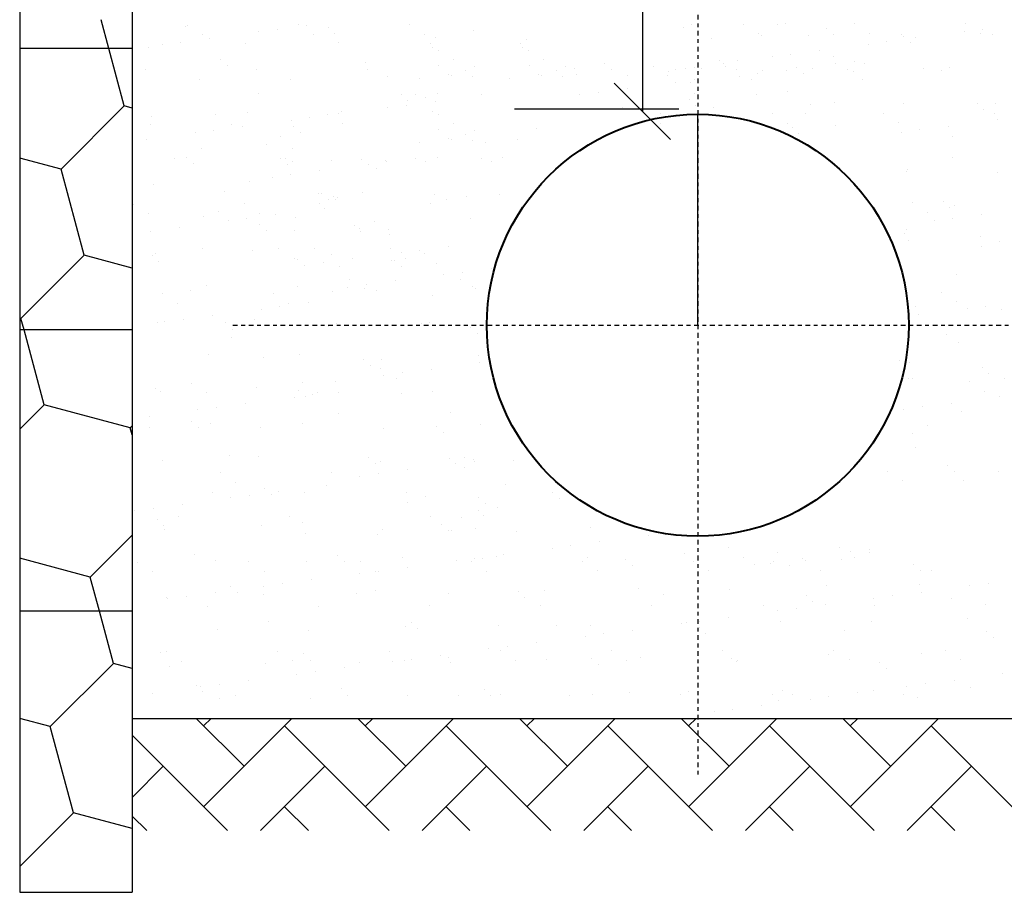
# Model space of a CAD drawing. Extents: x 10053 to 10263, y 5337 to 5664.
# Tile 4 of 14: x 10104 to 10130, y 5490 to 5514. Entities that reach past the tile are written whole.
import ezdxf

# ---------------------------------------------------------------- set-up
doc = ezdxf.new("R2010")
doc.units = 0
doc.header["$LTSCALE"] = 0.01
doc.linetypes.add('DASHDOT', pattern=[25.4, 12.7, -6.35, 0, -6.35])
for name, color, linetype in [('kreskowania', 254, 'CONTINUOUS'), ('NAPISY', 7, 'CONTINUOUS'), ('osie', 7, 'DASHDOT')]:
    doc.layers.add(name, color=color, linetype=linetype)
doc.layers.add('rury', color=130, linetype='CONTINUOUS', lineweight=40)
doc.layers.add('ŚCIANY', color=2, linetype='CONTINUOUS', lineweight=25)

msp = doc.modelspace()

# ---------------------------------------------------------------- linework, layer by layer
at = {"layer": 'kreskowania', "color": 7}
for p, q in [((10106.156, 5512.857), (10105.947, 5513.634)), ((10108.206, 5513.453), (10108.206, 5513.453)), ((10108.259, 5513.49), (10108.259, 5513.49)), ((10111.245, 5513.495), (10111.245, 5513.495)), ((10111.452, 5513.473), (10111.452, 5513.473)), ((10112.043, 5513.42), (10112.043, 5513.42)), ((10114.231, 5513.5), (10114.231, 5513.5)), ((10121.587, 5513.421), (10121.587, 5513.421)), ((10121.809, 5513.509), (10121.809, 5513.509)), ((10123.19, 5513.517), (10123.19, 5513.517)), ((10124.095, 5513.506), (10124.095, 5513.506)), ((10124.319, 5513.541), (10124.319, 5513.541)), ((10126.176, 5513.522), (10126.176, 5513.522)), ((10129.162, 5513.528), (10129.162, 5513.528)), ((10108.663, 5513.232), (10108.663, 5513.232)), ((10110.174, 5513.305), (10110.174, 5513.305)), ((10110.673, 5513.37), (10110.673, 5513.37)), ((10111.649, 5513.237), (10111.649, 5513.237)), ((10112.219, 5513.258), (10112.219, 5513.258)), ((10114.635, 5513.243), (10114.635, 5513.243)), ((10114.918, 5513.167), (10114.918, 5513.167)), ((10115.936, 5513.335), (10115.936, 5513.335)), ((10123.594, 5513.259), (10123.594, 5513.259)), ((10123.667, 5513.217), (10123.667, 5513.217)), ((10124.93, 5513.213), (10124.93, 5513.213)), ((10125.424, 5513.389), (10125.424, 5513.389)), ((10125.601, 5513.227), (10125.601, 5513.227)), ((10126.58, 5513.265), (10126.58, 5513.265)), ((10127.44, 5513.245), (10127.44, 5513.245)), ((10127.504, 5513.184), (10127.504, 5513.184)), ((10129.126, 5513.317), (10129.126, 5513.317)), ((10129.566, 5513.27), (10129.566, 5513.27)), ((10129.625, 5513.383), (10129.625, 5513.383)), ((10129.893, 5513.233), (10129.893, 5513.233)), ((10107.234, 5512.892), (10107.234, 5512.892)), ((10107.592, 5512.965), (10107.592, 5512.965)), ((10108.092, 5513.03), (10108.092, 5513.03)), ((10108.871, 5513.133), (10108.871, 5513.133)), ((10109.824, 5512.986), (10109.824, 5512.986)), ((10112.334, 5513.018), (10112.334, 5513.018)), ((10114.787, 5513.006), (10114.787, 5513.006)), ((10117.213, 5513.006), (10117.213, 5513.006)), ((10117.377, 5513.099), (10117.377, 5513.099)), ((10122.34, 5513.119), (10122.34, 5513.119)), ((10126.545, 5512.977), (10126.545, 5512.977)), ((10127.044, 5513.043), (10127.044, 5513.043)), ((10127.68, 5513.022), (10127.68, 5513.022)), ((10127.823, 5513.145), (10127.823, 5513.145)), ((10106.568, 5511.319), (10106.156, 5512.857)), ((10114.847, 5512.879), (10114.847, 5512.879)), ((10115.006, 5512.82), (10115.006, 5512.82)), ((10117.273, 5512.879), (10117.273, 5512.879)), ((10117.431, 5512.82), (10117.431, 5512.82)), ((10123.963, 5512.637), (10123.963, 5512.637)), ((10124.463, 5512.703), (10124.463, 5512.703)), ((10125.242, 5512.806), (10125.242, 5512.806)), ((10125.616, 5512.642), (10125.616, 5512.642)), ((10109.16, 5512.578), (10109.16, 5512.578)), ((10109.337, 5512.416), (10109.337, 5512.416)), ((10113.054, 5512.493), (10113.054, 5512.493)), ((10115.019, 5512.413), (10115.019, 5512.413)), ((10115.41, 5512.563), (10115.41, 5512.563)), ((10115.983, 5512.38), (10115.983, 5512.38)), ((10117.445, 5512.413), (10117.445, 5512.413)), ((10117.836, 5512.563), (10117.836, 5512.563)), ((10118.409, 5512.38), (10118.409, 5512.38)), ((10119.462, 5512.46), (10119.462, 5512.46)), ((10120.784, 5512.375), (10120.784, 5512.375)), ((10121.881, 5512.363), (10121.881, 5512.363)), ((10122.542, 5512.547), (10122.542, 5512.547)), ((10122.661, 5512.466), (10122.661, 5512.466)), ((10122.719, 5512.385), (10122.719, 5512.385)), ((10123.026, 5512.549), (10123.026, 5512.549)), ((10125.664, 5512.454), (10125.664, 5512.454)), ((10126.163, 5512.52), (10126.163, 5512.52)), ((10126.435, 5512.462), (10126.435, 5512.462)), ((10107.133, 5512.299), (10107.133, 5512.299)), ((10110.119, 5512.305), (10110.119, 5512.305)), ((10113.105, 5512.31), (10113.105, 5512.31)), ((10113.631, 5512.119), (10113.631, 5512.119)), ((10115.279, 5512.16), (10115.279, 5512.16)), ((10115.359, 5512.126), (10115.359, 5512.126)), ((10115.739, 5512.263), (10115.739, 5512.263)), ((10115.916, 5512.101), (10115.916, 5512.101)), ((10117.705, 5512.16), (10117.705, 5512.16)), ((10117.785, 5512.126), (10117.785, 5512.126)), ((10118.165, 5512.263), (10118.165, 5512.263)), ((10118.342, 5512.101), (10118.342, 5512.101)), ((10118.663, 5512.315), (10118.663, 5512.315)), ((10118.712, 5512.151), (10118.712, 5512.151)), ((10119.639, 5512.298), (10119.639, 5512.298)), ((10120.08, 5512.126), (10120.08, 5512.126)), ((10121.165, 5512.139), (10121.165, 5512.139)), ((10121.183, 5512.232), (10121.183, 5512.232)), ((10121.382, 5512.297), (10121.382, 5512.297)), ((10121.649, 5512.321), (10121.649, 5512.321)), ((10122.063, 5512.326), (10122.063, 5512.326)), ((10123.009, 5512.29), (10123.009, 5512.29)), ((10123.083, 5512.114), (10123.083, 5512.114)), ((10123.582, 5512.18), (10123.582, 5512.18)), ((10123.693, 5512.264), (10123.693, 5512.264)), ((10124.361, 5512.283), (10124.361, 5512.283)), ((10124.621, 5512.342), (10124.621, 5512.342)), ((10124.798, 5512.181), (10124.798, 5512.181)), ((10125.05, 5512.332), (10125.05, 5512.332)), ((10125.995, 5512.296), (10125.995, 5512.296)), ((10126.146, 5512.252), (10126.146, 5512.252)), ((10128.036, 5512.337), (10128.036, 5512.337)), ((10128.515, 5512.258), (10128.515, 5512.258)), ((10128.736, 5512.346), (10128.736, 5512.346)), ((10108.588, 5512.037), (10108.588, 5512.037)), ((10111.041, 5512.025), (10111.041, 5512.025)), ((10114.499, 5512.058), (10114.499, 5512.058)), ((10116.925, 5512.058), (10116.925, 5512.058)), ((10121.373, 5511.958), (10121.373, 5511.958)), ((10121.78, 5511.943), (10121.78, 5511.943)), ((10121.872, 5512.023), (10121.872, 5512.023)), ((10123.413, 5512.033), (10123.413, 5512.033)), ((10126.4, 5512.038), (10126.4, 5512.038)), ((10110.171, 5511.652), (10110.171, 5511.652)), ((10114.008, 5511.619), (10114.008, 5511.619)), ((10114.398, 5511.637), (10114.398, 5511.637)), ((10114.977, 5511.651), (10114.977, 5511.651)), ((10116.157, 5511.637), (10116.157, 5511.637)), ((10118.792, 5511.618), (10118.792, 5511.618)), ((10119.291, 5511.684), (10119.291, 5511.684)), ((10120.07, 5511.786), (10120.07, 5511.786)), ((10121.869, 5511.662), (10121.869, 5511.662)), ((10123.553, 5511.621), (10123.553, 5511.621)), ((10124.379, 5511.694), (10124.379, 5511.694)), ((10104.873, 5509.624), (10106.568, 5511.319)), ((10106.784, 5511.261), (10106.568, 5511.319)), ((10114.138, 5511.344), (10114.138, 5511.344)), ((10114.185, 5511.457), (10114.185, 5511.457)), ((10114.671, 5511.541), (10114.671, 5511.541)), ((10114.918, 5511.446), (10114.918, 5511.446)), ((10120.473, 5511.534), (10120.473, 5511.534)), ((10121.739, 5511.501), (10121.739, 5511.501)), ((10121.915, 5511.339), (10121.915, 5511.339)), ((10124.99, 5511.365), (10124.99, 5511.365)), ((10125.632, 5511.416), (10125.632, 5511.416)), ((10127.5, 5511.397), (10127.5, 5511.397)), ((10129.469, 5511.383), (10129.469, 5511.383)), ((10129.953, 5511.385), (10129.953, 5511.385)), ((10107.294, 5511.045), (10107.294, 5511.045)), ((10109.033, 5511.088), (10109.033, 5511.088)), ((10109.884, 5511.138), (10109.884, 5511.138)), ((10112.019, 5511.094), (10112.019, 5511.094)), ((10112.336, 5511.107), (10112.336, 5511.107)), ((10112.394, 5511.17), (10112.394, 5511.17)), ((10113.639, 5511.278), (10113.639, 5511.278)), ((10114.847, 5511.158), (10114.847, 5511.158)), ((10115.006, 5511.099), (10115.006, 5511.099)), ((10119.947, 5511.284), (10119.947, 5511.284)), ((10120.009, 5511.252), (10120.009, 5511.252)), ((10120.563, 5511.105), (10120.563, 5511.105)), ((10120.978, 5511.11), (10120.978, 5511.11)), ((10121.883, 5511.1), (10121.883, 5511.1)), ((10122.4, 5511.272), (10122.4, 5511.272)), ((10123.964, 5511.116), (10123.964, 5511.116)), ((10124.869, 5511.105), (10124.869, 5511.105)), ((10126.95, 5511.121), (10126.95, 5511.121)), ((10129.646, 5511.221), (10129.646, 5511.221)), ((10129.936, 5511.126), (10129.936, 5511.126)), ((10107.288, 5510.81), (10107.288, 5510.81)), ((10109.438, 5510.831), (10109.438, 5510.831)), ((10111.058, 5510.938), (10111.058, 5510.938)), ((10111.125, 5510.777), (10111.125, 5510.777)), ((10111.557, 5511.004), (10111.557, 5511.004)), ((10112.424, 5510.836), (10112.424, 5510.836)), ((10115.41, 5510.842), (10115.41, 5510.842)), ((10120.968, 5510.847), (10120.968, 5510.847)), ((10124.368, 5510.858), (10124.368, 5510.858)), ((10125.676, 5510.795), (10125.676, 5510.795)), ((10127.355, 5510.863), (10127.355, 5510.863)), ((10128.707, 5510.779), (10128.707, 5510.779)), ((10130.01, 5510.951), (10130.01, 5510.951)), ((10108.477, 5510.598), (10108.477, 5510.598)), ((10108.976, 5510.664), (10108.976, 5510.664)), ((10109.755, 5510.767), (10109.755, 5510.767)), ((10111.302, 5510.615), (10111.302, 5510.615)), ((10115.019, 5510.692), (10115.019, 5510.692)), ((10115.739, 5510.542), (10115.739, 5510.542)), ((10115.983, 5510.659), (10115.983, 5510.659)), ((10117.642, 5510.701), (10117.642, 5510.701)), ((10124.507, 5510.746), (10124.507, 5510.746)), ((10124.684, 5510.584), (10124.684, 5510.584)), ((10127.429, 5510.611), (10127.429, 5510.611)), ((10127.928, 5510.676), (10127.928, 5510.676)), ((10107.174, 5510.427), (10107.174, 5510.427)), ((10110.378, 5510.291), (10110.378, 5510.291)), ((10110.757, 5510.497), (10110.757, 5510.497)), ((10114.499, 5510.337), (10114.499, 5510.337)), ((10115.279, 5510.439), (10115.279, 5510.439)), ((10115.359, 5510.405), (10115.359, 5510.405)), ((10115.916, 5510.38), (10115.916, 5510.38)), ((10116.258, 5510.337), (10116.258, 5510.337)), ((10117.119, 5510.405), (10117.119, 5510.405)), ((10128.797, 5510.498), (10128.797, 5510.498)), ((10108.648, 5510.189), (10108.648, 5510.189)), ((10111.101, 5510.178), (10111.101, 5510.178)), ((10104.873, 5509.624), (10103.764, 5509.921)), ((10107.907, 5509.898), (10107.907, 5509.898)), ((10108.243, 5509.935), (10108.243, 5509.935)), ((10108.42, 5509.773), (10108.42, 5509.773)), ((10110.777, 5509.904), (10110.777, 5509.904)), ((10110.893, 5509.903), (10110.893, 5509.903)), ((10110.954, 5509.742), (10110.954, 5509.742)), ((10111.083, 5509.814), (10111.083, 5509.814)), ((10112.136, 5509.851), (10112.136, 5509.851)), ((10112.936, 5509.889), (10112.936, 5509.889)), ((10113.119, 5509.748), (10113.119, 5509.748)), ((10113.593, 5509.846), (10113.593, 5509.846)), ((10113.618, 5509.814), (10113.618, 5509.814)), ((10114.398, 5509.916), (10114.398, 5509.916)), ((10114.671, 5509.82), (10114.671, 5509.82)), ((10114.977, 5509.931), (10114.977, 5509.931)), ((10116.157, 5509.916), (10116.157, 5509.916)), ((10116.43, 5509.82), (10116.43, 5509.82)), ((10116.736, 5509.931), (10116.736, 5509.931)), ((10128.81, 5509.936), (10128.81, 5509.936)), ((10105.493, 5507.308), (10104.873, 5509.624)), ((10111.037, 5509.474), (10111.037, 5509.474)), ((10111.817, 5509.576), (10111.817, 5509.576)), ((10113.34, 5509.631), (10113.34, 5509.631)), ((10127.561, 5509.549), (10127.561, 5509.549)), ((10127.597, 5509.615), (10127.597, 5509.615)), ((10130.013, 5509.538), (10130.013, 5509.538)), ((10107.355, 5509.197), (10107.355, 5509.197)), ((10109.945, 5509.29), (10109.945, 5509.29)), ((10110.538, 5509.408), (10110.538, 5509.408)), ((10109.254, 5509.009), (10109.254, 5509.009)), ((10111.788, 5508.978), (10111.788, 5508.978)), ((10111.869, 5508.96), (10111.869, 5508.96)), ((10112.968, 5508.985), (10112.968, 5508.985)), ((10114.889, 5508.947), (10114.889, 5508.947)), ((10116.648, 5508.947), (10116.648, 5508.947)), ((10106.822, 5508.682), (10106.822, 5508.682)), ((10109.808, 5508.687), (10109.808, 5508.687)), ((10111.81, 5508.699), (10111.81, 5508.699)), ((10112.045, 5508.798), (10112.045, 5508.798)), ((10112.189, 5508.883), (10112.189, 5508.883)), ((10112.24, 5508.805), (10112.24, 5508.805)), ((10112.299, 5508.854), (10112.299, 5508.854)), ((10114.796, 5508.704), (10114.796, 5508.704)), ((10115.226, 5508.81), (10115.226, 5508.81)), ((10115.762, 5508.876), (10115.762, 5508.876)), ((10127.725, 5508.72), (10127.725, 5508.72)), ((10128.552, 5508.741), (10128.552, 5508.741)), ((10107.226, 5508.424), (10107.226, 5508.424)), ((10109.108, 5508.477), (10109.108, 5508.477)), ((10110.212, 5508.43), (10110.212, 5508.43)), ((10110.639, 5508.4), (10110.639, 5508.4)), ((10111.942, 5508.572), (10111.942, 5508.572)), ((10128.129, 5508.462), (10128.129, 5508.462)), ((10128.729, 5508.579), (10128.729, 5508.579)), ((10128.857, 5508.65), (10128.857, 5508.65)), ((10129.591, 5508.413), (10129.591, 5508.413)), ((10108.709, 5508.342), (10108.709, 5508.342)), ((10109.361, 5508.232), (10109.361, 5508.232)), ((10109.86, 5508.298), (10109.86, 5508.298)), ((10110.208, 5508.134), (10110.208, 5508.134)), ((10111.162, 5508.33), (10111.162, 5508.33)), ((10113.28, 5508.214), (10113.28, 5508.214)), ((10115.87, 5508.308), (10115.87, 5508.308)), ((10128.313, 5508.244), (10128.313, 5508.244)), ((10128.812, 5508.31), (10128.812, 5508.31)), ((10107.279, 5507.958), (10107.279, 5507.958)), ((10108.058, 5508.061), (10108.058, 5508.061)), ((10110.385, 5507.973), (10110.385, 5507.973)), ((10111.143, 5507.967), (10111.143, 5507.967)), ((10112.743, 5508.103), (10112.743, 5508.103)), ((10112.88, 5508.034), (10112.88, 5508.034)), ((10112.919, 5507.941), (10112.919, 5507.941)), ((10113.653, 5507.999), (10113.653, 5507.999)), ((10113.695, 5507.877), (10113.695, 5507.877)), ((10127.529, 5507.883), (10127.529, 5507.883)), ((10127.564, 5508.001), (10127.564, 5508.001)), ((10127.621, 5507.702), (10127.621, 5507.702)), ((10129.563, 5507.814), (10129.563, 5507.814)), ((10130.074, 5507.69), (10130.074, 5507.69)), ((10107.415, 5507.349), (10107.415, 5507.349)), ((10108.682, 5507.497), (10108.682, 5507.497)), ((10110.005, 5507.443), (10110.005, 5507.443)), ((10110.724, 5507.482), (10110.724, 5507.482)), ((10111.668, 5507.502), (10111.668, 5507.502)), ((10113.711, 5507.488), (10113.711, 5507.488)), ((10114.003, 5507.382), (10114.003, 5507.382)), ((10114.503, 5507.447), (10114.503, 5507.447)), ((10114.634, 5507.359), (10114.634, 5507.359)), ((10115.282, 5507.55), (10115.282, 5507.55)), ((10129.585, 5507.535), (10129.585, 5507.535)), ((10103.798, 5505.613), (10105.493, 5507.309)), ((10106.784, 5506.962), (10105.494, 5507.308)), ((10107.326, 5507.293), (10107.326, 5507.293)), ((10107.502, 5507.131), (10107.502, 5507.131)), ((10111.129, 5507.225), (10111.129, 5507.225)), ((10111.219, 5507.208), (10111.219, 5507.208)), ((10111.921, 5507.108), (10111.921, 5507.108)), ((10112.124, 5507.327), (10112.124, 5507.327)), ((10112.701, 5507.21), (10112.701, 5507.21)), ((10113.754, 5507.177), (10113.754, 5507.177)), ((10113.834, 5507.159), (10113.834, 5507.159)), ((10114.115, 5507.23), (10114.115, 5507.23)), ((10114.95, 5507.1), (10114.95, 5507.1)), ((10111.422, 5507.042), (10111.422, 5507.042)), ((10112.36, 5507.006), (10112.36, 5507.006)), ((10114.011, 5506.997), (10114.011, 5506.997)), ((10115.654, 5506.856), (10115.654, 5506.856)), ((10116.433, 5506.959), (10116.433, 5506.959)), ((10112.61, 5506.661), (10112.61, 5506.661)), ((10113.852, 5506.619), (10113.852, 5506.619)), ((10115.155, 5506.79), (10115.155, 5506.79)), ((10115.596, 5506.667), (10115.596, 5506.667)), ((10128.918, 5506.803), (10128.918, 5506.803)), ((10108.337, 5506.366), (10108.337, 5506.366)), ((10108.769, 5506.494), (10108.769, 5506.494)), ((10110.582, 5506.286), (10110.582, 5506.286)), ((10111.222, 5506.482), (10111.222, 5506.482)), ((10112.174, 5506.334), (10112.174, 5506.334)), ((10112.574, 5506.451), (10112.574, 5506.451)), ((10113.014, 5506.404), (10113.014, 5506.404)), ((10113.073, 5506.516), (10113.073, 5506.516)), ((10113.34, 5506.367), (10113.34, 5506.367)), ((10115.93, 5506.46), (10115.93, 5506.46)), ((10116, 5506.409), (10116, 5506.409)), ((10128.499, 5506.319), (10128.499, 5506.319)), ((10107.596, 5506.281), (10107.596, 5506.281)), ((10108, 5506.023), (10108, 5506.023)), ((10110.986, 5506.028), (10110.986, 5506.028)), ((10111.523, 5506.034), (10111.523, 5506.034)), ((10114.845, 5506.233), (10114.845, 5506.233)), ((10128.903, 5506.061), (10128.903, 5506.061)), ((10110.245, 5505.866), (10110.245, 5505.866)), ((10110.744, 5505.931), (10110.744, 5505.931)), ((10127.811, 5505.936), (10127.811, 5505.936)), ((10129.197, 5505.878), (10129.197, 5505.878)), ((10129.696, 5505.944), (10129.696, 5505.944)), ((10130.134, 5505.842), (10130.134, 5505.842)), ((10103.798, 5505.613), (10103.764, 5505.622)), ((10103.88, 5505.307), (10103.798, 5505.613)), ((10107.476, 5505.502), (10107.476, 5505.502)), ((10107.664, 5505.526), (10107.664, 5505.526)), ((10108.163, 5505.592), (10108.163, 5505.592)), ((10108.942, 5505.694), (10108.942, 5505.694)), ((10109.291, 5505.492), (10109.291, 5505.492)), ((10110.066, 5505.595), (10110.066, 5505.595)), ((10114.772, 5505.511), (10114.772, 5505.511)), ((10127.894, 5505.707), (10127.894, 5505.707)), ((10104.419, 5503.298), (10103.88, 5505.307)), ((10109.468, 5505.33), (10109.468, 5505.33)), ((10112.041, 5505.391), (10112.041, 5505.391)), ((10112.262, 5505.479), (10112.262, 5505.479)), ((10114.548, 5505.476), (10114.548, 5505.476)), ((10115.878, 5505.358), (10115.878, 5505.358)), ((10109.456, 5505.096), (10109.456, 5505.096)), ((10116.054, 5505.196), (10116.054, 5505.196)), ((10128.646, 5505.172), (10128.646, 5505.172)), ((10128.978, 5504.955), (10128.978, 5504.955)), ((10108.829, 5504.646), (10108.829, 5504.646)), ((10110.302, 5504.566), (10110.302, 5504.566)), ((10111.282, 5504.635), (10111.282, 5504.635)), ((10112.995, 5504.517), (10112.995, 5504.517)), ((10113.479, 5504.519), (10113.479, 5504.519)), ((10116.069, 5504.612), (10116.069, 5504.612)), ((10127.385, 5504.49), (10127.385, 5504.49)), ((10113.172, 5504.355), (10113.172, 5504.355)), ((10113.462, 5504.26), (10113.462, 5504.26)), ((10114.814, 5504.253), (10114.814, 5504.253)), ((10116.117, 5504.424), (10116.117, 5504.424)), ((10116.448, 5504.265), (10116.448, 5504.265)), ((10127.658, 5504.432), (10127.658, 5504.432)), ((10129.6, 5504.297), (10129.6, 5504.297)), ((10112.233, 5503.913), (10112.233, 5503.913)), ((10113.536, 5504.084), (10113.536, 5504.084)), ((10113.867, 5504.002), (10113.867, 5504.002)), ((10114.035, 5504.15), (10114.035, 5504.15)), ((10127.622, 5504.008), (10127.622, 5504.008)), ((10127.742, 5504.007), (10127.742, 5504.007)), ((10129.273, 5503.917), (10129.273, 5503.917)), ((10129.777, 5504.135), (10129.777, 5504.135)), ((10130.195, 5503.995), (10130.195, 5503.995)), ((10107.419, 5503.724), (10107.419, 5503.724)), ((10107.536, 5503.654), (10107.536, 5503.654)), ((10108.37, 5503.879), (10108.37, 5503.879)), ((10110.126, 5503.747), (10110.126, 5503.747)), ((10111.256, 5503.691), (10111.256, 5503.691)), ((10111.357, 5503.885), (10111.357, 5503.885)), ((10114.833, 5503.664), (10114.833, 5503.664)), ((10129.678, 5503.66), (10129.678, 5503.66)), ((10108.775, 5503.622), (10108.775, 5503.622)), ((10111.129, 5503.499), (10111.129, 5503.499)), ((10111.433, 5503.529), (10111.433, 5503.529)), ((10111.628, 5503.565), (10111.628, 5503.565)), ((10111.761, 5503.627), (10111.761, 5503.627)), ((10112.323, 5503.632), (10112.323, 5503.632)), ((10114.006, 5503.59), (10114.006, 5503.59)), ((10130.081, 5503.512), (10130.081, 5503.512)), ((10103.764, 5502.643), (10104.419, 5503.298)), ((10106.734, 5502.677), (10104.419, 5503.298)), ((10108.548, 5503.16), (10108.548, 5503.16)), ((10109.047, 5503.225), (10109.047, 5503.225)), ((10109.826, 5503.328), (10109.826, 5503.328)), ((10127.5, 5503.172), (10127.5, 5503.172)), ((10127.999, 5503.238), (10127.999, 5503.238)), ((10128.779, 5503.34), (10128.779, 5503.34)), ((10107.245, 5502.988), (10107.245, 5502.988)), ((10108.374, 5502.849), (10108.374, 5502.849)), ((10112.336, 5503.07), (10112.336, 5503.07)), ((10115.322, 5503.075), (10115.322, 5503.075)), ((10129.038, 5503.108), (10129.038, 5503.108)), ((10106.734, 5502.677), (10106.784, 5502.727)), ((10106.784, 5502.49), (10106.734, 5502.677)), ((10107.244, 5502.689), (10107.244, 5502.689)), ((10108.551, 5502.687), (10108.551, 5502.687)), ((10108.89, 5502.799), (10108.89, 5502.799)), ((10110.23, 5502.694), (10110.23, 5502.694)), ((10111.343, 5502.787), (10111.343, 5502.787)), ((10113.539, 5502.671), (10113.539, 5502.671)), ((10114.96, 5502.716), (10114.96, 5502.716)), ((10116.129, 5502.765), (10116.129, 5502.765)), ((10128.147, 5502.727), (10128.147, 5502.727)), ((10115.137, 5502.554), (10115.137, 5502.554)), ((10127.729, 5502.529), (10127.729, 5502.529)), ((10127.802, 5502.159), (10127.802, 5502.159)), ((10107.597, 5501.806), (10107.597, 5501.806)), ((10109.385, 5501.923), (10109.385, 5501.923)), ((10110.186, 5501.9), (10110.186, 5501.9)), ((10113.131, 5501.874), (10113.131, 5501.874)), ((10115.29, 5501.859), (10115.29, 5501.859)), ((10115.698, 5501.886), (10115.698, 5501.886)), ((10115.947, 5501.816), (10115.947, 5501.816)), ((10117.025, 5501.789), (10117.025, 5501.789)), ((10113.308, 5501.712), (10113.308, 5501.712)), ((10113.437, 5501.784), (10113.437, 5501.784)), ((10114.171, 5501.546), (10114.171, 5501.546)), ((10115.473, 5501.718), (10115.473, 5501.718)), ((10115.695, 5501.601), (10115.695, 5501.601)), ((10115.972, 5501.784), (10115.972, 5501.784)), ((10128.683, 5501.655), (10128.683, 5501.655)), ((10109.145, 5501.478), (10109.145, 5501.478)), ((10112.131, 5501.484), (10112.131, 5501.484)), ((10112.892, 5501.378), (10112.892, 5501.378)), ((10113.391, 5501.444), (10113.391, 5501.444)), ((10127.062, 5501.511), (10127.062, 5501.511)), ((10128.86, 5501.493), (10128.86, 5501.493)), ((10130.048, 5501.516), (10130.048, 5501.516)), ((10109.549, 5501.221), (10109.549, 5501.221)), ((10110.339, 5501.048), (10110.339, 5501.048)), ((10112.013, 5501.133), (10112.013, 5501.133)), ((10116.793, 5501.167), (10116.793, 5501.167)), ((10127.466, 5501.253), (10127.466, 5501.253)), ((10129.099, 5501.26), (10129.099, 5501.26)), ((10108.95, 5500.951), (10108.95, 5500.951)), ((10109.432, 5500.793), (10109.432, 5500.793)), ((10109.931, 5500.859), (10109.931, 5500.859)), ((10110.516, 5500.886), (10110.516, 5500.886)), ((10110.711, 5500.962), (10110.711, 5500.962)), ((10111.403, 5500.939), (10111.403, 5500.939)), ((10114.142, 5500.948), (10114.142, 5500.948)), ((10114.653, 5500.824), (10114.653, 5500.824)), ((10116.085, 5500.813), (10116.085, 5500.813)), ((10118.07, 5500.931), (10118.07, 5500.931)), ((10118.247, 5500.769), (10118.247, 5500.769)), ((10107.35, 5500.519), (10107.35, 5500.519)), ((10108.129, 5500.622), (10108.129, 5500.622)), ((10114.164, 5500.668), (10114.164, 5500.668)), ((10116.261, 5500.651), (10116.261, 5500.651)), ((10116.586, 5500.531), (10116.586, 5500.531)), ((10106.851, 5500.453), (10106.851, 5500.453)), ((10107.457, 5500.207), (10107.457, 5500.207)), ((10108.019, 5500.288), (10108.019, 5500.288)), ((10111.005, 5500.293), (10111.005, 5500.293)), ((10114.785, 5500.294), (10114.785, 5500.294)), ((10115.637, 5500.279), (10115.637, 5500.279)), ((10116.087, 5500.466), (10116.087, 5500.466)), ((10116.22, 5500.32), (10116.22, 5500.32)), ((10107.633, 5500.045), (10107.633, 5500.045)), ((10107.657, 5499.959), (10107.657, 5499.959)), ((10110.247, 5500.052), (10110.247, 5500.052)), ((10111.35, 5500.122), (10111.35, 5500.122)), ((10115.097, 5500.073), (10115.097, 5500.073)), ((10116.007, 5499.968), (10116.007, 5499.968)), ((10119.081, 5500.004), (10119.081, 5500.004)), ((10105.66, 5498.667), (10106.784, 5499.791)), ((10111.424, 5499.852), (10111.424, 5499.852)), ((10113.379, 5499.809), (10113.379, 5499.809)), ((10113.497, 5499.936), (10113.497, 5499.936)), ((10115.273, 5499.911), (10115.273, 5499.911)), ((10115.364, 5499.927), (10115.364, 5499.927)), ((10117.096, 5499.887), (10117.096, 5499.887)), ((10120.64, 5499.786), (10120.64, 5499.786)), ((10118.059, 5499.446), (10118.059, 5499.446)), ((10118.558, 5499.512), (10118.558, 5499.512)), ((10119.338, 5499.615), (10119.338, 5499.615)), ((10122.794, 5499.452), (10122.794, 5499.452)), ((10125.78, 5499.458), (10125.78, 5499.458)), ((10126.572, 5499.417), (10126.572, 5499.417)), ((10105.66, 5498.666), (10103.764, 5499.174)), ((10108.468, 5499.28), (10108.468, 5499.28)), ((10112.305, 5499.247), (10112.305, 5499.247)), ((10114.053, 5499.185), (10114.053, 5499.185)), ((10115.977, 5499.172), (10115.977, 5499.172)), ((10116.198, 5499.163), (10116.198, 5499.163)), ((10116.563, 5499.217), (10116.563, 5499.217)), ((10116.757, 5499.275), (10116.757, 5499.275)), ((10119.016, 5499.205), (10119.016, 5499.205)), ((10121.606, 5499.299), (10121.606, 5499.299)), ((10123.199, 5499.195), (10123.199, 5499.195)), ((10124.116, 5499.331), (10124.116, 5499.331)), ((10124.771, 5499.18), (10124.771, 5499.18)), ((10125.823, 5499.147), (10125.823, 5499.147)), ((10126.073, 5499.352), (10126.073, 5499.352)), ((10126.185, 5499.2), (10126.185, 5499.2)), ((10126.569, 5499.319), (10126.569, 5499.319)), ((10106.933, 5499.072), (10106.933, 5499.072)), ((10109.011, 5499.104), (10109.011, 5499.104)), ((10109.919, 5499.077), (10109.919, 5499.077)), ((10111.464, 5499.092), (10111.464, 5499.092)), ((10112.481, 5499.086), (10112.481, 5499.086)), ((10112.905, 5499.082), (10112.905, 5499.082)), ((10114.176, 5498.935), (10114.176, 5498.935)), ((10115.478, 5499.106), (10115.478, 5499.106)), ((10115.892, 5499.088), (10115.892, 5499.088)), ((10118.878, 5499.093), (10118.878, 5499.093)), ((10120.035, 5499.13), (10120.035, 5499.13)), ((10120.212, 5498.968), (10120.212, 5498.968)), ((10121.864, 5499.099), (10121.864, 5499.099)), ((10123.492, 5499.012), (10123.492, 5499.012)), ((10123.929, 5499.045), (10123.929, 5499.045)), ((10123.991, 5499.077), (10123.991, 5499.077)), ((10124.429, 5498.976), (10124.429, 5498.976)), ((10124.85, 5499.104), (10124.85, 5499.104)), ((10127.766, 5499.012), (10127.766, 5499.012)), ((10105.903, 5497.756), (10105.659, 5498.666)), ((10107.337, 5498.814), (10107.337, 5498.814)), ((10110.324, 5498.819), (10110.324, 5498.819)), ((10112.897, 5498.767), (10112.897, 5498.767)), ((10113.31, 5498.825), (10113.31, 5498.825)), ((10113.396, 5498.832), (10113.396, 5498.832)), ((10116.296, 5498.83), (10116.296, 5498.83)), ((10119.282, 5498.836), (10119.282, 5498.836)), ((10122.268, 5498.841), (10122.268, 5498.841)), ((10125.254, 5498.847), (10125.254, 5498.847)), ((10127.942, 5498.85), (10127.942, 5498.85)), ((10128.241, 5498.852), (10128.241, 5498.852)), ((10109.422, 5498.406), (10109.422, 5498.406)), ((10110.316, 5498.427), (10110.316, 5498.427)), ((10110.815, 5498.493), (10110.815, 5498.493)), ((10111.595, 5498.595), (10111.595, 5498.595)), ((10125.413, 5498.432), (10125.413, 5498.432)), ((10127.923, 5498.464), (10127.923, 5498.464)), ((10129.268, 5498.439), (10129.268, 5498.439)), ((10129.767, 5498.505), (10129.767, 5498.505)), ((10107.717, 5498.111), (10107.717, 5498.111)), ((10108.234, 5498.153), (10108.234, 5498.153)), ((10109.013, 5498.255), (10109.013, 5498.255)), ((10109.599, 5498.244), (10109.599, 5498.244)), ((10110.307, 5498.205), (10110.307, 5498.205)), ((10112.817, 5498.237), (10112.817, 5498.237)), ((10113.316, 5498.321), (10113.316, 5498.321)), ((10115.27, 5498.225), (10115.27, 5498.225)), ((10117.153, 5498.288), (10117.153, 5498.288)), ((10117.329, 5498.126), (10117.329, 5498.126)), ((10117.86, 5498.318), (10117.86, 5498.318)), ((10120.37, 5498.35), (10120.37, 5498.35)), ((10121.046, 5498.203), (10121.046, 5498.203)), ((10122.823, 5498.338), (10122.823, 5498.338)), ((10124.883, 5498.17), (10124.883, 5498.17)), ((10126.687, 5498.099), (10126.687, 5498.099)), ((10127.186, 5498.165), (10127.186, 5498.165)), ((10127.966, 5498.268), (10127.966, 5498.268)), ((10107.735, 5498.087), (10107.735, 5498.087)), ((10108.793, 5497.887), (10108.793, 5497.887)), ((10111.779, 5497.892), (10111.779, 5497.892)), ((10114.765, 5497.897), (10114.765, 5497.897)), ((10117.752, 5497.903), (10117.752, 5497.903)), ((10120.738, 5497.908), (10120.738, 5497.908)), ((10123.724, 5497.914), (10123.724, 5497.914)), ((10124.605, 5497.825), (10124.605, 5497.825)), ((10125.06, 5498.008), (10125.06, 5498.008)), ((10125.384, 5497.928), (10125.384, 5497.928)), ((10126.71, 5497.919), (10126.71, 5497.919)), ((10128.777, 5498.086), (10128.777, 5498.086)), ((10129.696, 5497.925), (10129.696, 5497.925)), ((10106.28, 5496.351), (10105.903, 5497.756)), ((10122.803, 5497.588), (10122.803, 5497.588)), ((10124.106, 5497.76), (10124.106, 5497.76)), ((10129.22, 5497.565), (10129.22, 5497.565)), ((10110.433, 5497.479), (10110.433, 5497.479)), ((10114.114, 5497.337), (10114.114, 5497.337)), ((10114.27, 5497.447), (10114.27, 5497.447)), ((10116.624, 5497.37), (10116.624, 5497.37)), ((10118.164, 5497.362), (10118.164, 5497.362)), ((10119.077, 5497.358), (10119.077, 5497.358)), ((10121.525, 5497.42), (10121.525, 5497.42)), ((10121.667, 5497.451), (10121.667, 5497.451)), ((10122.001, 5497.329), (10122.001, 5497.329)), ((10122.024, 5497.485), (10122.024, 5497.485)), ((10124.177, 5497.483), (10124.177, 5497.483)), ((10126.63, 5497.471), (10126.63, 5497.471)), ((10109.071, 5497.256), (10109.071, 5497.256)), ((10111.524, 5497.244), (10111.524, 5497.244)), ((10114.447, 5497.285), (10114.447, 5497.285)), ((10118.943, 5497.08), (10118.943, 5497.08)), ((10119.443, 5497.146), (10119.443, 5497.146)), ((10120.222, 5497.248), (10120.222, 5497.248)), ((10122.177, 5497.167), (10122.177, 5497.167)), ((10125.894, 5497.244), (10125.894, 5497.244)), ((10129.731, 5497.211), (10129.731, 5497.211)), ((10129.908, 5497.049), (10129.908, 5497.049)), ((10116.861, 5496.806), (10116.861, 5496.806)), ((10117.641, 5496.908), (10117.641, 5496.908)), ((10107.55, 5496.638), (10107.55, 5496.638)), ((10107.708, 5496.67), (10107.708, 5496.67)), ((10110.694, 5496.676), (10110.694, 5496.676)), ((10111.387, 5496.605), (10111.387, 5496.605)), ((10113.68, 5496.681), (10113.68, 5496.681)), ((10115.06, 5496.569), (10115.06, 5496.569)), ((10115.281, 5496.52), (10115.281, 5496.52)), ((10116.362, 5496.74), (10116.362, 5496.74)), ((10116.666, 5496.687), (10116.666, 5496.687)), ((10119.652, 5496.692), (10119.652, 5496.692)), ((10120.43, 5496.502), (10120.43, 5496.502)), ((10122.638, 5496.698), (10122.638, 5496.698)), ((10125.473, 5496.584), (10125.473, 5496.584)), ((10125.624, 5496.703), (10125.624, 5496.703)), ((10127.983, 5496.616), (10127.983, 5496.616)), ((10128.611, 5496.708), (10128.611, 5496.708)), ((10104.585, 5494.656), (10106.28, 5496.351)), ((10106.784, 5496.216), (10106.28, 5496.351)), ((10107.778, 5496.264), (10107.778, 5496.264)), ((10108.112, 5496.413), (10108.112, 5496.413)), ((10110.368, 5496.357), (10110.368, 5496.357)), ((10111.098, 5496.418), (10111.098, 5496.418)), ((10111.564, 5496.443), (10111.564, 5496.443)), ((10112.878, 5496.389), (10112.878, 5496.389)), ((10113.781, 5496.4), (10113.781, 5496.4)), ((10114.084, 5496.424), (10114.084, 5496.424)), ((10114.28, 5496.466), (10114.28, 5496.466)), ((10115.331, 5496.377), (10115.331, 5496.377)), ((10117.07, 5496.429), (10117.07, 5496.429)), ((10117.92, 5496.47), (10117.92, 5496.47)), ((10119.118, 5496.487), (10119.118, 5496.487)), ((10119.295, 5496.325), (10119.295, 5496.325)), ((10120.057, 5496.435), (10120.057, 5496.435)), ((10122.883, 5496.491), (10122.883, 5496.491)), ((10123.012, 5496.402), (10123.012, 5496.402)), ((10123.043, 5496.44), (10123.043, 5496.44)), ((10126.029, 5496.445), (10126.029, 5496.445)), ((10126.849, 5496.369), (10126.849, 5496.369)), ((10129.015, 5496.451), (10129.015, 5496.451)), ((10111.2, 5496.06), (10111.2, 5496.06)), ((10111.699, 5496.126), (10111.699, 5496.126)), ((10112.479, 5496.229), (10112.479, 5496.229)), ((10127.025, 5496.207), (10127.025, 5496.207)), ((10130.152, 5496.073), (10130.152, 5496.073)), ((10108.505, 5495.763), (10108.505, 5495.763)), ((10108.619, 5495.721), (10108.619, 5495.721)), ((10109.118, 5495.786), (10109.118, 5495.786)), ((10109.898, 5495.889), (10109.898, 5495.889)), ((10127.571, 5495.733), (10127.571, 5495.733)), ((10128.07, 5495.799), (10128.07, 5495.799)), ((10128.85, 5495.901), (10128.85, 5495.901)), ((10129.28, 5495.717), (10129.28, 5495.717)), ((10107.316, 5495.549), (10107.316, 5495.549)), ((10108.682, 5495.601), (10108.682, 5495.601)), ((10109.568, 5495.485), (10109.568, 5495.485)), ((10112.398, 5495.679), (10112.398, 5495.679)), ((10112.554, 5495.491), (10112.554, 5495.491)), ((10114.174, 5495.49), (10114.174, 5495.49)), ((10115.54, 5495.496), (10115.54, 5495.496)), ((10116.235, 5495.646), (10116.235, 5495.646)), ((10116.412, 5495.484), (10116.412, 5495.484)), ((10116.684, 5495.522), (10116.684, 5495.522)), ((10118.526, 5495.502), (10118.526, 5495.502)), ((10119.137, 5495.51), (10119.137, 5495.51)), ((10120.129, 5495.561), (10120.129, 5495.561)), ((10121.512, 5495.507), (10121.512, 5495.507)), ((10121.727, 5495.603), (10121.727, 5495.603)), ((10123.966, 5495.528), (10123.966, 5495.528)), ((10124.237, 5495.635), (10124.237, 5495.635)), ((10124.498, 5495.513), (10124.498, 5495.513)), ((10125.489, 5495.459), (10125.489, 5495.459)), ((10126.269, 5495.562), (10126.269, 5495.562)), ((10126.69, 5495.624), (10126.69, 5495.624)), ((10127.485, 5495.518), (10127.485, 5495.518)), ((10109.131, 5495.408), (10109.131, 5495.408)), ((10111.584, 5495.397), (10111.584, 5495.397)), ((10123.687, 5495.222), (10123.687, 5495.222)), ((10124.143, 5495.366), (10124.143, 5495.366)), ((10124.99, 5495.393), (10124.99, 5495.393)), ((10127.86, 5495.443), (10127.86, 5495.443)), ((10122.409, 5495.053), (10122.409, 5495.053)), ((10122.908, 5495.119), (10122.908, 5495.119)), ((10104.585, 5494.656), (10103.764, 5494.876)), ((10105.205, 5492.34), (10104.585, 5494.656)), ((10109.788, 5493.589), (10108.502, 5494.875)), ((10108.703, 5492.504), (10111.074, 5494.875)), ((10108.703, 5494.674), (10108.905, 5494.875)), ((10111.062, 5494.484), (10110.873, 5494.674)), ((10114.128, 5493.589), (10112.842, 5494.875)), ((10113.043, 5492.504), (10115.414, 5494.875)), ((10113.043, 5494.674), (10113.244, 5494.875)), ((10118.022, 5491.864), (10115.213, 5494.674)), ((10118.467, 5493.589), (10117.181, 5494.875)), ((10117.382, 5492.504), (10119.753, 5494.875)), ((10117.382, 5494.674), (10117.584, 5494.875)), ((10122.362, 5491.864), (10119.552, 5494.674)), ((10121.106, 5494.882), (10121.106, 5494.882)), ((10122.807, 5493.589), (10121.521, 5494.875)), ((10121.722, 5492.504), (10124.093, 5494.875)), ((10121.722, 5494.674), (10121.923, 5494.875)), ((10126.701, 5491.864), (10123.892, 5494.674)), ((10127.146, 5493.589), (10125.86, 5494.875)), ((10126.061, 5492.504), (10128.432, 5494.875)), ((10126.061, 5494.674), (10126.263, 5494.875)), ((10131.041, 5491.864), (10128.231, 5494.674)), ((10108.893, 5492.315), (10106.784, 5494.423)), ((10113.683, 5491.864), (10111.062, 5494.484)), ((10106.784, 5492.754), (10107.618, 5493.589)), ((10110.233, 5491.864), (10111.958, 5493.589)), ((10114.573, 5491.864), (10116.297, 5493.589)), ((10118.912, 5491.864), (10120.637, 5493.589)), ((10123.252, 5491.864), (10124.976, 5493.589)), ((10127.591, 5491.864), (10129.316, 5493.589)), ((10103.764, 5490.899), (10105.205, 5492.34)), ((10106.784, 5491.917), (10105.206, 5492.34)), ((10109.343, 5491.864), (10108.893, 5492.315)), ((10111.513, 5491.864), (10110.873, 5492.504)), ((10115.853, 5491.864), (10115.213, 5492.504)), ((10120.192, 5491.864), (10119.552, 5492.504)), ((10124.532, 5491.864), (10123.892, 5492.504)), ((10128.871, 5491.864), (10128.231, 5492.504)), ((10107.174, 5491.864), (10106.784, 5492.253))]:
    msp.add_line(p, q, dxfattribs=at)
at = {"layer": 'NAPISY', "color": 7}
for p, q in [((10120.481, 5526.919), (10120.481, 5511.174)), ((10119.726, 5511.929), (10121.236, 5510.419)), ((10121.463, 5511.234), (10117.047, 5511.234)), ((10121.968, 5505.431), (10121.968, 5511.093))]:
    msp.add_line(p, q, dxfattribs=at)
at = {"layer": 'osie', "color": 7}
for p, q in [((10121.968, 5517.606), (10121.968, 5493.352)), ((10109.486, 5505.431), (10133.577, 5505.431))]:
    msp.add_line(p, q, dxfattribs=at)
at = {"layer": 'rury', "color": 7}
msp.add_circle((10121.968, 5505.431), 5.663, dxfattribs=at)
at = {"layer": 'ŚCIANY', "color": 7}
for p, q in [((10103.764, 5573.26), (10103.764, 5490.206)), ((10106.784, 5573.26), (10106.784, 5490.206)), ((10106.784, 5512.857), (10103.764, 5512.857)), ((10106.784, 5505.307), (10103.764, 5505.307)), ((10106.784, 5497.756), (10103.764, 5497.756)), ((10106.784, 5494.875), (10137.394, 5494.875)), ((10103.764, 5490.206), (10106.784, 5490.206))]:
    msp.add_line(p, q, dxfattribs=at)

doc.saveas('drawing.dxf')
